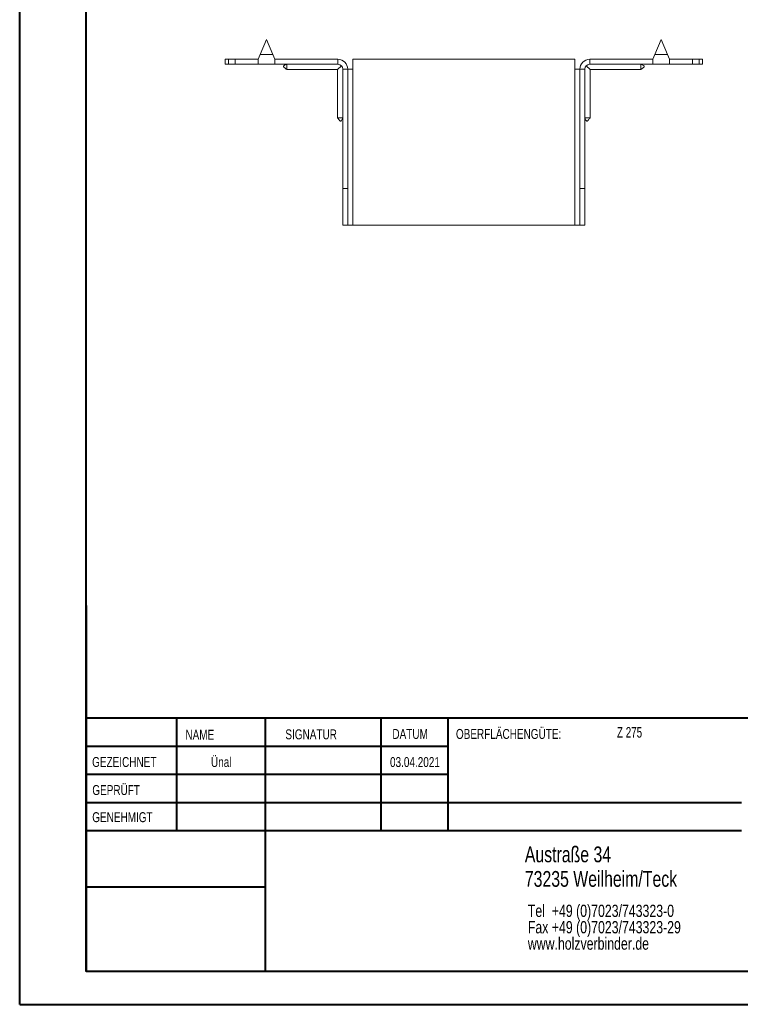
# Model space of a CAD drawing. Header units: millimetres. Extents: x 0 to 210, y 0 to 297.
# Tile 1 of 4: x 0 to 109, y 0 to 149. Entities that reach past the tile are written whole.
import ezdxf

# ---------------------------------------------------------------- set-up
doc = ezdxf.new("R2010")
doc.units = ezdxf.units.MM
doc.styles.add('SLDTEXTSTYLE0', font='TXT', dxfattribs={"width": 0.75})
doc.styles.add('SLDTEXTSTYLE2', font='TXT', dxfattribs={"width": 0.7})

# ---------------------------------------------------------------- blocks, each defined once
blk = doc.blocks.new('SW_NOTE_0')
at = {"color": 0, "linetype": 'Continuous', "lineweight": 0, "char_height": 1.8521, "attachment_point": 1, "style": 'SLDTEXTSTYLE0'}
for s, insert in [('Tel  +49 (0)7023/743323-0', (0, 2.39)), ('Fax +49 (0)7023/743323-29', (0, -0.08)), ('www.holzverbinder.de', (0, -2.55))]:
    blk.add_mtext(s, dxfattribs=dict(at, insert=insert))

msp = doc.modelspace()

# ---------------------------------------------------------------- linework, layer by layer
at = {"color": 7, "linetype": 'Continuous', "lineweight": 40}
for p, q in [((0.08, 0.21), (0.08, 297.21)), ((10.08, 5.21), (10.08, 292.21)), ((10.11, 60.37), (10.11, 5.12)), ((205.08, 43.37), (10.11, 43.37)), ((23.71, 43.37), (23.71, 26.37)), ((37.1, 43.37), (37.1, 5.12)), ((54.51, 43.37), (54.51, 26.37)), ((64.71, 26.37), (64.71, 43.37)), ((64.71, 39.1), (10.11, 39.1)), ((64.71, 34.87), (10.11, 34.87)), ((108.91, 30.62), (10.11, 30.62)), ((108.91, 26.37), (10.11, 26.37)), ((37.1, 17.87), (10.11, 17.87)), ((10.11, 13.71), (10.08, 13.71)), ((10.11, 9.46), (10.08, 9.46)), ((10.08, 5.21), (205.08, 5.21)), ((0.08, 0.21), (210.08, 0.21))]:
    msp.add_line(p, q, dxfattribs=at)
at = {"color": 7, "linetype": 'Continuous', "lineweight": 15}
for p, q in [((37.3, 145.74), (36.36, 143.49)), ((38.24, 143.49), (37.3, 145.74)), ((96.8, 145.74), (95.86, 143.49)), ((97.74, 143.49), (96.8, 145.74)), ((31.05, 142.74), (31.05, 141.99)), ((31.05, 142.74), (31.55, 142.74)), ((31.55, 142.74), (31.55, 141.99)), ((31.55, 142.74), (32.55, 142.74)), ((32.55, 141.99), (32.55, 142.74)), ((36.05, 142.74), (32.55, 142.74)), ((36.36, 143.49), (36.05, 142.74)), ((36.05, 142.74), (36.05, 141.99)), ((36.36, 143.49), (38.24, 143.49)), ((38.55, 142.74), (38.24, 143.49)), ((38.55, 141.99), (38.55, 142.74)), ((48.05, 142.74), (38.55, 142.74)), ((48.05, 141.99), (48.05, 142.74)), ((50.3, 141.24), (50.3, 142.74)), ((83.8, 142.74), (50.3, 142.74)), ((83.8, 142.74), (83.8, 141.24)), ((86.05, 141.99), (86.05, 142.74)), ((86.05, 142.74), (95.55, 142.74)), ((95.86, 143.49), (95.55, 142.74)), ((95.55, 142.74), (95.55, 141.99)), ((95.86, 143.49), (97.74, 143.49)), ((98.05, 142.74), (97.74, 143.49)), ((98.05, 142.74), (101.55, 142.74)), ((98.05, 141.99), (98.05, 142.74)), ((101.55, 141.99), (101.55, 142.74)), ((101.55, 142.74), (102.55, 142.74)), ((102.55, 141.99), (102.55, 142.74)), ((102.55, 142.74), (103.05, 142.74)), ((103.05, 141.99), (103.05, 142.74)), ((31.55, 141.99), (31.05, 141.99)), ((32.55, 141.99), (31.55, 141.99)), ((36.05, 141.99), (32.55, 141.99)), ((36.05, 141.99), (38.55, 141.99)), ((48.05, 141.99), (38.55, 141.99)), ((40.35, 141.19), (48, 141.19)), ((48, 141.19), (48.58, 141.77)), ((48, 141.19), (48, 133.93)), ((48.8, 141.24), (49.55, 141.24)), ((48.8, 123.24), (48.8, 141.24)), ((49.55, 123.24), (49.55, 141.24)), ((49.55, 141.24), (50.3, 141.24)), ((50.3, 117.74), (50.3, 141.24)), ((83.8, 141.24), (83.8, 117.74)), ((83.8, 141.24), (84.55, 141.24)), ((85.3, 141.24), (84.55, 141.24)), ((84.55, 123.24), (84.55, 141.24)), ((85.3, 123.24), (85.3, 141.24)), ((85.52, 141.77), (86.1, 141.19)), ((86.05, 141.99), (95.55, 141.99)), ((86.1, 141.19), (93.75, 141.19)), ((86.1, 133.93), (86.1, 141.19)), ((95.55, 141.99), (98.05, 141.99)), ((98.05, 141.99), (101.55, 141.99)), ((102.55, 141.99), (101.55, 141.99)), ((103.05, 141.99), (102.55, 141.99)), ((49.55, 123.24), (48.8, 123.24)), ((48.8, 117.74), (48.8, 123.24)), ((49.55, 117.74), (49.55, 123.24)), ((84.55, 123.24), (85.3, 123.24)), ((84.55, 117.74), (84.55, 123.24)), ((85.3, 117.74), (85.3, 123.24)), ((48.8, 117.74), (49.55, 117.74)), ((49.55, 117.74), (50.3, 117.74)), ((83.8, 117.74), (50.3, 117.74)), ((83.8, 117.74), (84.55, 117.74)), ((84.55, 117.74), (85.3, 117.74))]:
    msp.add_line(p, q, dxfattribs=at)
at = {"color": 7, "linetype": 'Continuous', "lineweight": 0}
for p, q in [((64.71, 39.12), (10.11, 39.12)), ((23.71, 5.21), (23.71, 5.12)), ((54.51, 5.21), (54.51, 5.12))]:
    msp.add_line(p, q, dxfattribs=at)
at = {"color": 7, "linetype": 'Continuous', "lineweight": 15}
for centre, radius, start, end in [((48.05, 141.24), 1.5, 0, 90), ((86.05, 141.24), 1.5, 90, 180), ((48.05, 141.24), 0.75, 0, 90), ((86.05, 141.24), 0.75, 90, 180)]:
    msp.add_arc(centre, radius, start, end, dxfattribs=at)
for points, knots in [([(40.35, 141.99), (40.23, 141.95), (40.06, 141.89), (39.9, 141.79), (39.86, 141.72), (39.85, 141.69), (39.85, 141.65), (39.87, 141.61), (39.93, 141.53), (40.1, 141.4), (40.25, 141.27), (40.36, 141.18)], [0, 0, 0, 0, 0.285501, 0.392615, 0.433608, 0.452355, 0.47104, 0.511905, 0.562272, 0.6953, 1, 1, 1, 1]), ([(40.35, 141.99), (40.35, 141.91), (40.35, 141.72), (40.35, 141.45), (40.35, 141.26), (40.35, 141.18), (40.35, 141.2), (40.35, 141.2)], [0, 0, 0, 0, 0.176999, 0.437532, 0.698072, 0.958616, 1, 1, 1, 1]), ([(93.74, 141.18), (93.83, 141.26), (93.96, 141.37), (94.14, 141.5), (94.22, 141.59), (94.25, 141.65), (94.25, 141.69), (94.24, 141.72), (94.21, 141.77), (94.06, 141.89), (93.9, 141.95), (93.75, 141.99)], [0, 0, 0, 0, 0.256731, 0.386951, 0.489173, 0.528771, 0.547318, 0.566205, 0.608673, 0.662214, 1, 1, 1, 1]), ([(93.75, 141.99), (93.75, 141.91), (93.75, 141.72), (93.75, 141.45), (93.75, 141.26), (93.75, 141.18), (93.75, 141.2), (93.75, 141.2)], [0, 0, 0, 0, 0.176999, 0.437532, 0.698072, 0.958616, 1, 1, 1, 1]), ([(47.99, 133.93), (48.07, 133.85), (48.18, 133.72), (48.31, 133.54), (48.39, 133.45), (48.46, 133.43), (48.5, 133.43), (48.53, 133.43), (48.57, 133.46), (48.7, 133.61), (48.75, 133.78), (48.8, 133.93)], [0, 0, 0, 0, 0.256731, 0.386951, 0.489173, 0.528771, 0.547318, 0.566205, 0.608673, 0.662214, 1, 1, 1, 1]), ([(48.01, 133.93), (48.01, 133.93), (48.02, 133.93), (48.19, 133.93), (48.41, 133.93), (48.62, 133.93), (48.74, 133.93), (48.8, 133.93)], [0, 0, 0, 0, 0.217783, 0.478083, 0.738383, 0.867316, 1, 1, 1, 1]), ([(85.3, 133.93), (85.34, 133.81), (85.4, 133.64), (85.5, 133.48), (85.57, 133.43), (85.6, 133.43), (85.64, 133.43), (85.68, 133.44), (85.76, 133.51), (85.89, 133.68), (86.02, 133.83), (86.11, 133.93)], [0, 0, 0, 0, 0.285501, 0.392615, 0.433608, 0.452355, 0.47104, 0.511905, 0.562272, 0.6953, 1, 1, 1, 1]), ([(86.09, 133.93), (86.09, 133.93), (86.07, 133.93), (85.91, 133.93), (85.69, 133.93), (85.48, 133.93), (85.36, 133.93), (85.3, 133.93)], [0, 0, 0, 0, 0.217783, 0.478083, 0.738383, 0.867316, 1, 1, 1, 1])]:
    msp.add_open_spline(points, degree=3, knots=knots, dxfattribs=at)

# ---------------------------------------------------------------- block references
at = {"color": 7, "linetype": 'Continuous', "lineweight": 0}
msp.add_blockref('SW_NOTE_0', (76.7, 12.85), dxfattribs=at)

# ---------------------------------------------------------------- texts
for s, insert, char_height, attachment_point, style in [('NAME', (25.07, 41.62), 1.5, 1, 'SLDTEXTSTYLE0'), ('SIGNATUR', (40.14, 41.68), 1.5, 1, 'SLDTEXTSTYLE0'), ('DATUM', (56.28, 41.74), 1.5, 1, 'SLDTEXTSTYLE0'), ('OBERFLÄCHENGÜTE:', (65.86, 41.74), 1.5, 1, 'SLDTEXTSTYLE0'), ('Z 275', (90.14, 42.03), 1.587, 1, 'SLDTEXTSTYLE2'), ('GEZEICHNET', (11, 37.51), 1.5, 1, 'SLDTEXTSTYLE0'), ('Ünal', (30.47, 37.5), 1.499, 2, 'SLDTEXTSTYLE0'), ('03.04.2021', (59.68, 37.5), 1.499, 2, 'SLDTEXTSTYLE0'), ('GEPRÜFT', (11.03, 33.28), 1.5, 1, 'SLDTEXTSTYLE0'), ('GENEHMIGT', (11.02, 29.19), 1.5, 1, 'SLDTEXTSTYLE0'), ('Austraße 34', (76.25, 24.02), 2.3813, 1, 'SLDTEXTSTYLE0'), ('73235 Weilheim/Teck', (76.25, 20.32), 2.3813, 1, 'SLDTEXTSTYLE0')]:
    msp.add_mtext(s, dxfattribs=dict(at, insert=insert, char_height=char_height, attachment_point=attachment_point, style=style))

doc.saveas('drawing.dxf')
